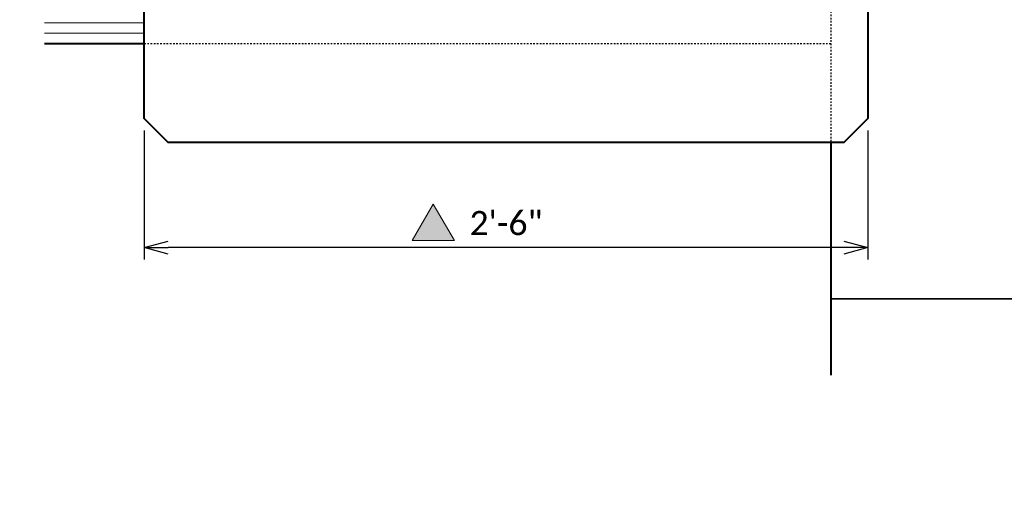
# Model space of a CAD drawing. Extents: x -1664 to -1047, y -2943 to -2691.
# Tile 13 of 17: x -1514 to -1453, y -2772 to -2743. Entities that reach past the tile are written whole.
import ezdxf
from ezdxf import colors
from ezdxf.entities.mleader import LeaderData, LeaderLine
from ezdxf.math import Vec2, Vec3

# ---------------------------------------------------------------- set-up
doc = ezdxf.new("R2010")
doc.units = 0
doc.header["$MEASUREMENT"] = 0
doc.linetypes.add('Wisdot2', pattern=[0.125, 0.0625, -0.0625])
for name, color, linetype, lineweight in [('B_ANNO_DIM', 7, 'Continuous', 18), ('B_ANNO_SYMB', 7, 'Continuous', 18), ('B_ANNO_TEXT', 7, 'Continuous', 18), ('B_CONC_DECK', 1, 'Continuous', 40), ('B_CONC_GIRD', 50, 'Continuous', 40), ('B_DETAIL', 7, 'Continuous', 18), ('B_DETAIL_HIDDEN', 7, 'Wisdot2', 25), ('B_DETAIL_OBJ', 7, 'Continuous', 40)]:
    doc.layers.add(name, color=color, linetype=linetype, lineweight=lineweight)
doc.styles.add('Annotative', font='calibri.ttf', dxfattribs={"height": 0.0625})
doc.styles.get("Standard").update_dxf_attribs({"font": 'calibri.ttf'})
doc.dimstyles.new('Annotative', dxfattribs={"dimscale": 0, "dimtxt": 0.0625, "dimasz": 0.0625, "dimexe": 0.03125, "dimexo": 0.03125, "dimgap": 0.03125, "dimtad": 1, "dimdec": 3, "dimzin": 3, "dimdsep": 46, "dimlunit": 4, "dimtxsty": 'Standard', "dimblk": 'OPEN30', "dimcen": 0.03125, "dimaunit": 1, "dimadec": 0, "dimazin": 3, "dimtfac": 0.75, "dimtdec": 3, "dimtofl": 0, "dimtmove": 0, "dimatfit": 3, "dimldrblk": 'OPEN30', "dimfxl": 1, "dimtfill": 1, "dimfrac": 1, "dimtolj": 1, "dimtzin": 0, "dimarcsym": 0})

# ---------------------------------------------------------------- blocks, each defined once
blk = doc.blocks.new('_Open30')
at = {"color": 0, "linetype": 'ByBlock', "lineweight": -2}
for p, q in [((-1, 0.268), (0, 0)), ((0, 0), (-1, -0.268)), ((0, 0), (-1, 0))]:
    blk.add_line(p, q, dxfattribs=at)
blk = doc.blocks.new('*D5918')
at = {"layer": 'B_ANNO_DIM', "color": 0, "lineweight": -2, "transparency": 16777216}
for p, q in [((157.302, 193.451), (157.302, 185.413)), ((202.302, 193.451), (202.302, 185.413)), ((200.802, 186.163), (158.802, 186.163))]:
    blk.add_line(p, q, dxfattribs=at)
at = {"layer": 'Defpoints', "color": 0, "transparency": 16777216}
for p in [(157.302, 194.201), (202.302, 194.201), (157.302, 186.163)]:
    blk.add_point(p, dxfattribs=at)
at = {"layer": 'B_ANNO_DIM', "color": 0, "lineweight": -2, "transparency": 16777216, "xscale": 1.5, "yscale": 1.5, "zscale": 1.5, "rotation": 180}
blk.add_blockref('_Open30', (157.302, 186.163), dxfattribs=at)
at = {"layer": 'B_ANNO_DIM', "color": 0, "lineweight": -2, "transparency": 16777216, "xscale": 1.5, "yscale": 1.5, "zscale": 1.5}
blk.add_blockref('_Open30', (202.302, 186.163), dxfattribs=at)
at = {"layer": 'B_ANNO_DIM', "color": 0, "transparency": 16777216, "insert": (179.802, 187.682), "char_height": 1.5, "attachment_point": 5, "bg_fill": 3, "box_fill_scale": 1.25, "bg_fill_color": 256, "bg_fill_true_color": 13158600, "bg_fill_transparency": 0}
blk.add_mtext('\\A1;2\'-6"', dxfattribs=at)
blk = doc.blocks.new('triangle solid')
at = {"layer": 'B_ANNO_SYMB'}
blk.add_hatch(color=256, dxfattribs=at).paths.add_polyline_path([(0, 0), (1.314, -2.27), (-1.314, -2.27)])
at = {"layer": 'B_ANNO_SYMB', "flags": 128}
blk.add_lwpolyline([(0, 0), (1.314, -2.27), (-1.314, -2.27), (0, 0)], dxfattribs=at)
blk = doc.blocks.new('*U5885')
at = {"layer": 'B_CONC_DECK', "flags": 128}
blk.add_lwpolyline([(202.2987, 223.5201), (202.3018, 194.2006), (200.8018, 192.7006), (158.8018, 192.7006), (157.3018, 194.2006), (157.3018, 212.9591), (152.8042, 217.4566), (151.0978, 217.4566)], dxfattribs=at)
at = {"layer": 'B_CONC_GIRD'}
blk.add_line((199.9978, 192.7006), (199.9978, 178.2216), dxfattribs=at)
at = {"layer": 'B_DETAIL'}
for p, q in [((157.3018, 200.1386), (151.0978, 200.1386)), ((157.3018, 199.5086), (151.0978, 199.5086))]:
    blk.add_line(p, q, dxfattribs=at)
at = {"layer": 'B_DETAIL_HIDDEN'}
for p, q in [((199.9978, 214.4566), (199.9978, 192.7006)), ((199.9978, 198.8326), (157.3018, 198.8326))]:
    blk.add_line(p, q, dxfattribs=at)
at = {"layer": 'B_DETAIL_OBJ', "linetype": 'Continuous'}
blk.add_line((157.3018, 198.8306), (151.0978, 198.8306), dxfattribs=at)
at = {"layer": 'B_ANNO_DIM', "style": 'Annotative'}
for tag, p in [('D12', (274.4722, 210.6075)), ('D11', (141.9631, 208.3823)), ('D13', (131.1931, 53.2316))]:
    blk.add_attdef(tag, p, '', height=1.5, rotation=90, dxfattribs=at)
at = {"layer": 'B_ANNO_TEXT', "style": 'Annotative'}
blk.add_attdef('JTR', (310.3612, 59.5619), '', height=1.5, dxfattribs=at)
at = {"layer": 'B_ANNO_DIM'}
ml = blk.add_multileader_mtext('Standard', dxfattribs=at)
ml.set_content('ENDS OF GIRDER', color=256)
ml.set_leader_properties()
ml.set_arrow_properties(name='OPEN30')
ml.build(insert=Vec2(0, 0))
ml.multileader.update_dxf_attribs({"text_right_attachment_type": 3, "dogleg_length": 0.0625, "arrow_head_size": 1.5, "scale": 24})
ctx = ml.context
ctx.base_point, ctx.scale, ctx.char_height, ctx.arrow_head_size, ctx.landing_gap_size, ctx.plane_origin = Vec3(220.1625, 182.9714), 24, 1.5, 1.5, 0.75, Vec3(215.2918, 182.9714)
ctx.right_attachment = 3
notes = []
notes.append((ctx, [(0, (1, 1, 0), (218.6625, 182.9714), (1, 0), 1.5, [(1, [(215.2918, 182.9714), (218.6625, 182.9714), (218.6625, 182.9714), (199.9978, 182.9714)], 0, [])])]))
ctx.mtext.insert, ctx.mtext.flow_direction = Vec3(220.9125, 183.7324), 5
for ctx, leaders in notes:
    for number, flags, end, landing, length, lines in leaders:
        leader = LeaderData()
        leader.index, (leader.has_last_leader_line, leader.has_dogleg_vector, leader.attachment_direction) = number, flags
        leader.last_leader_point, leader.dogleg_vector, leader.dogleg_length = Vec3(end), Vec3(landing), length
        for number, points, colour, breaks in lines:
            line = LeaderLine()
            line.index, line.vertices, line.color, line.breaks = number, Vec3.list(points), colors.encode_raw_color(colour), breaks
            leader.lines.append(line)
        ctx.leaders.append(leader)
dim = blk.add_linear_dim(base=(157.3018, 186.1633), p1=(202.3018, 194.2006), p2=(157.3018, 194.2006), dimstyle='Annotative', override={"dimlfac": 0.666}, dxfattribs=at)
dim.commit()
dim.dimension.update_dxf_attribs({"geometry": '*D5918', "text_midpoint": (179.8018, 187.6817)})
blk.add_blockref('triangle solid', (175.2774, 188.8738))

msp = doc.modelspace()

# ---------------------------------------------------------------- block references
msp.add_blockref('*U5885', (-1663.73, -2943.441))

doc.saveas('drawing.dxf')
